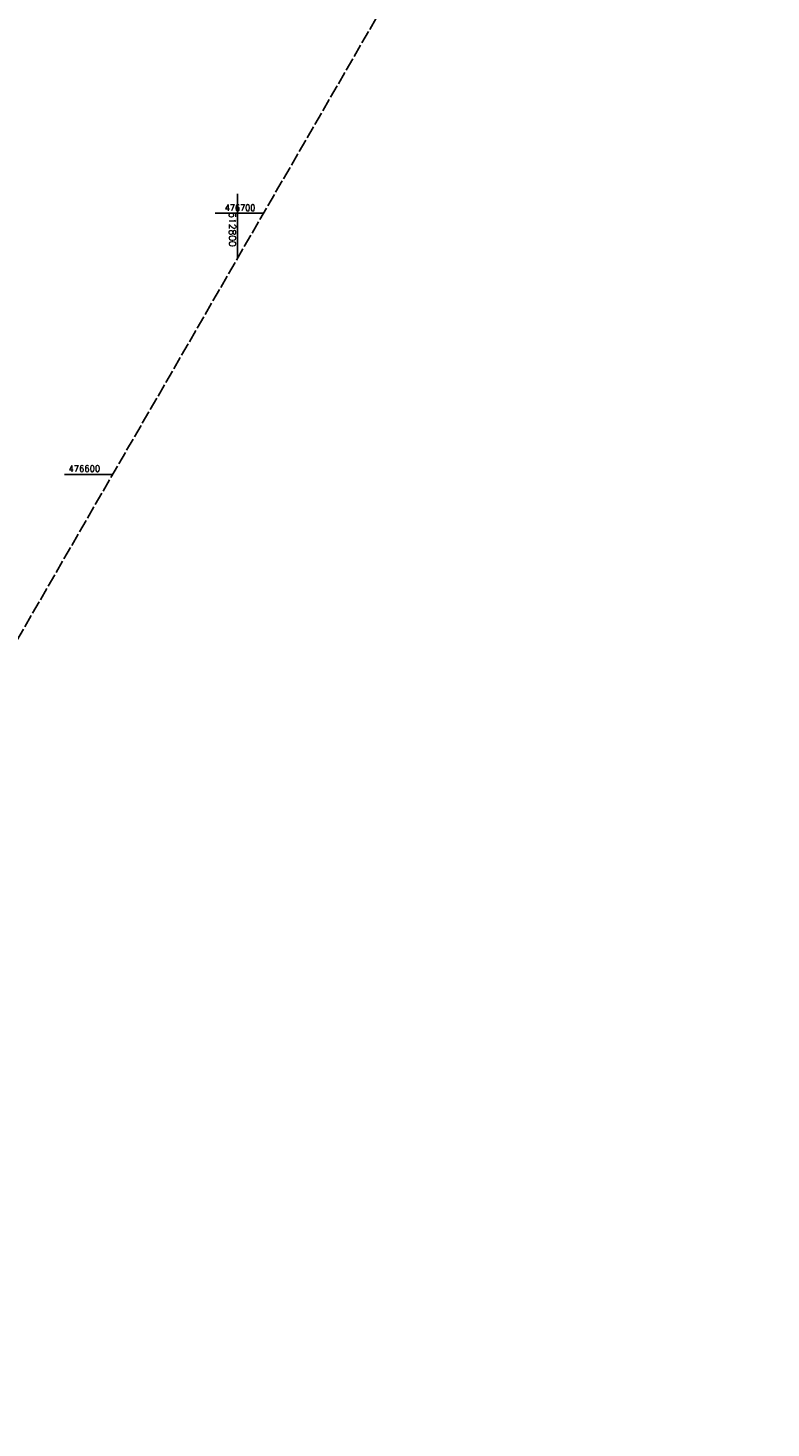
# Model space of a CAD drawing. Extents: x 510563 to 513920, y 467229 to 478797.
# Tile 63 of 67: x 512720 to 513004, y 476235 to 476771. Entities that reach past the tile are written whole.
import ezdxf

# ---------------------------------------------------------------- set-up
doc = ezdxf.new("R2010")
doc.units = 0
doc.header["$LTSCALE"] = 10
doc.header["$MEASUREMENT"] = 0
doc.linetypes.add('LT00', pattern=[0])
doc.linetypes.add('LT14', pattern=[0.6, 0.5, -0.1])
doc.layers.add('-BLATT_88-RAND', color=7, linetype='LT14', plot=False)
doc.layers.add('V88_RASTER', color=250, linetype='LT00')
doc.styles.get("Standard").update_dxf_attribs({"font": 'romans.shx'})

msp = doc.modelspace()

# ---------------------------------------------------------------- linework, layer by layer
at = {"layer": '-BLATT_88-RAND'}
msp.add_lwpolyline([(512755.75, 477179.71), (512292.82, 476378.88), (512541.3, 476235.25), (513004.22, 477036.08), (512755.75, 477179.71)], dxfattribs=at)
at = {"layer": 'V88_RASTER'}
for p, q in [((512800, 476682.79), (512800, 476707.35)), ((512791.45, 476700), (512809.95, 476700)), ((512752.14, 476600), (512733.64, 476600))]:
    msp.add_line(p, q, dxfattribs=at)

# ---------------------------------------------------------------- texts
for s, rotation, width, p in [(' 476700', 359.9978, 0.911, (512793.5, 476700.81)), (' 512800', 270.0009, 1.017, (512796.74, 476702.01)), (' 476600', 359.9978, 0.941, (512733.64, 476601))]:
    msp.add_text(s, height=2.5, rotation=rotation, dxfattribs=dict(at, width=width)).set_placement(p)

doc.saveas('drawing.dxf')
